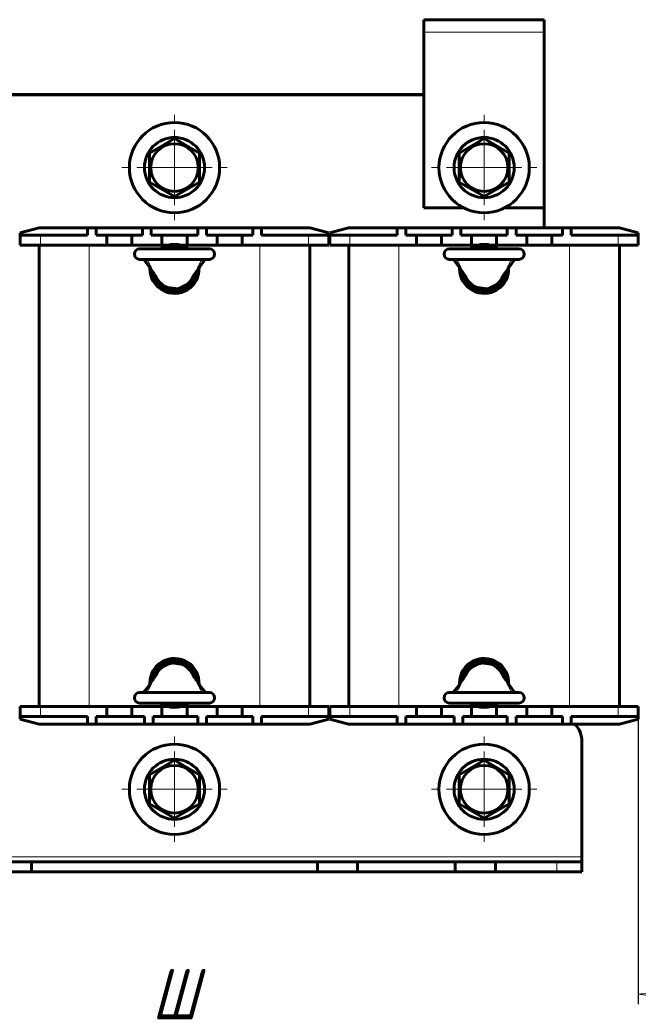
# Model space of a CAD drawing. Header units: millimetres. Extents: x 0 to 420, y 0 to 594.
# Tile 2 of 5: x 93 to 217, y 112 to 308. Entities that reach past the tile are written whole.
import ezdxf

# ---------------------------------------------------------------- set-up
doc = ezdxf.new("R2010")
doc.units = ezdxf.units.MM
for name, pattern in [('K5LT_AXLED', [12, 7.5, -1.5, 1.5, -1.5]), ('K5LT_BASIC', [0]), ('K5LT_THIN', [0])]:
    doc.linetypes.add(name, pattern=pattern)
doc.layers.add('Системный слой', color=7, linetype='Continuous')
doc.styles.add('KDIMTEXTSTYLE', font='GOST_AU.SHX', dxfattribs={"width": 0.96, "oblique": 15, "height": 5})
doc.dimstyles.new('KDIMSTYLE (1.00)', dxfattribs={"dimtxt": 5, "dimasz": 1, "dimexe": 2, "dimexo": 0, "dimgap": 1, "dimtad": 1, "dimtxsty": 'KDIMTEXTSTYLE', "dimsah": 1, "dimcen": 0, "dimdle": 1, "dimadec": 0, "dimazin": 0, "dimtfac": 0.667, "dimtmove": 0, "dimatfit": 3, "dimfxl": 1, "dimtvp": 1, "dimtolj": 1, "dimtzin": 0, "dimarcsym": 0})

# ---------------------------------------------------------------- blocks, each defined once
blk = doc.blocks.new('U0')
at = {"layer": 'Системный слой', "color": 150, "linetype": 'K5LT_BASIC', "lineweight": 60, "true_color": 0x0080ff}
for p, q in [((172.33, 171.17), (177.33, 171.17)), ((183.33, 171.17), (184.45, 171.17)), ((187.22, 171.17), (188.33, 171.17)), ((194.33, 171.17), (199.33, 171.17))]:
    blk.add_line(p, q, dxfattribs=at)
blk = doc.blocks.new('U1')
at = {"layer": 'Системный слой', "color": 150, "linetype": 'K5LT_BASIC', "lineweight": 60, "true_color": 0x0080ff}
for p, q in [((172.33, 263.17), (177.33, 263.17)), ((183.33, 263.17), (184.45, 263.17)), ((187.22, 263.17), (188.33, 263.17)), ((194.33, 263.17), (199.33, 263.17))]:
    blk.add_line(p, q, dxfattribs=at)
blk = doc.blocks.new('U2')
at = {"layer": 'Системный слой', "color": 150, "linetype": 'K5LT_BASIC', "lineweight": 60, "true_color": 0x0080ff}
for p, q in [((110.58, 171.17), (115.58, 171.17)), ((121.58, 171.17), (122.7, 171.17)), ((125.47, 171.17), (126.58, 171.17)), ((132.58, 171.17), (137.58, 171.17))]:
    blk.add_line(p, q, dxfattribs=at)
blk = doc.blocks.new('U3')
at = {"layer": 'Системный слой', "color": 150, "linetype": 'K5LT_BASIC', "lineweight": 60, "true_color": 0x0080ff}
for p, q in [((110.58, 263.17), (115.58, 263.17)), ((121.58, 263.17), (122.7, 263.17)), ((125.47, 263.17), (126.58, 263.17)), ((132.58, 263.17), (137.58, 263.17))]:
    blk.add_line(p, q, dxfattribs=at)
blk = doc.blocks.new('U6')
at = {"layer": 'Системный слой', "color": 150, "linetype": 'K5LT_BASIC', "lineweight": 60, "true_color": 0x0080ff}
for p, q in [((190.74, 175.64), (190.11, 176.53)), ((191.36, 174.78), (190.74, 175.64)), ((191.99, 173.97), (191.36, 174.78))]:
    blk.add_line(p, q, dxfattribs=at)
blk = doc.blocks.new('U7')
at = {"layer": 'Системный слой', "color": 150, "linetype": 'K5LT_BASIC', "lineweight": 60, "true_color": 0x0080ff}
for p, q in [((180.3, 174.78), (180.92, 175.63)), ((180.92, 175.63), (181.56, 176.53)), ((179.68, 173.97), (180.3, 174.78))]:
    blk.add_line(p, q, dxfattribs=at)
blk = doc.blocks.new('U13')
at = {"layer": 'Системный слой', "color": 150, "linetype": 'K5LT_BASIC', "lineweight": 60, "true_color": 0x0080ff}
for p, q in [((117.93, 260.37), (118.55, 259.55)), ((118.55, 259.55), (119.17, 258.7)), ((119.17, 258.7), (119.81, 257.8))]:
    blk.add_line(p, q, dxfattribs=at)
blk = doc.blocks.new('U14')
at = {"layer": 'Системный слой', "color": 150, "linetype": 'K5LT_BASIC', "lineweight": 60, "true_color": 0x0080ff}
for p, q in [((129.61, 259.55), (128.99, 258.7)), ((130.24, 260.37), (129.61, 259.55)), ((128.99, 258.7), (128.36, 257.8))]:
    blk.add_line(p, q, dxfattribs=at)
blk = doc.blocks.new('U15')
at = {"layer": 'Системный слой', "color": 150, "linetype": 'K5LT_BASIC', "lineweight": 60, "true_color": 0x0080ff}
for p, q in [((179.68, 260.37), (180.3, 259.55)), ((180.3, 259.55), (180.92, 258.7)), ((180.92, 258.7), (181.56, 257.8))]:
    blk.add_line(p, q, dxfattribs=at)
blk = doc.blocks.new('U16')
at = {"layer": 'Системный слой', "color": 150, "linetype": 'K5LT_BASIC', "lineweight": 60, "true_color": 0x0080ff}
for p, q in [((191.36, 259.55), (190.74, 258.7)), ((191.99, 260.37), (191.36, 259.55)), ((190.74, 258.7), (190.11, 257.8))]:
    blk.add_line(p, q, dxfattribs=at)
blk = doc.blocks.new('U17')
at = {"layer": 'Системный слой', "color": 150, "linetype": 'K5LT_BASIC', "lineweight": 60, "true_color": 0x0080ff}
for p, q in [((93.08, 265.17), (93.33, 265.17)), ((154.83, 265.17), (155.08, 265.17))]:
    blk.add_line(p, q, dxfattribs=at)
blk = doc.blocks.new('U18')
at = {"layer": 'Системный слой', "color": 150, "linetype": 'K5LT_BASIC', "lineweight": 60, "true_color": 0x0080ff}
for p, q in [((128.99, 175.64), (128.36, 176.53)), ((129.61, 174.78), (128.99, 175.64)), ((130.24, 173.97), (129.61, 174.78))]:
    blk.add_line(p, q, dxfattribs=at)
blk = doc.blocks.new('U19')
at = {"layer": 'Системный слой', "color": 150, "linetype": 'K5LT_BASIC', "lineweight": 60, "true_color": 0x0080ff}
for p, q in [((118.55, 174.78), (119.17, 175.63)), ((119.17, 175.63), (119.81, 176.53)), ((117.93, 173.97), (118.55, 174.78))]:
    blk.add_line(p, q, dxfattribs=at)
blk = doc.blocks.new('U20')
at = {"layer": 'Системный слой', "color": 150, "linetype": 'K5LT_BASIC', "lineweight": 60, "true_color": 0x0080ff}
for start, end in [(54.7187, 125.2813), (180, 2.4479), (177.5521, 180)]:
    blk.add_arc((185.83, 258.47), 4.9, start, end, dxfattribs=at)
blk = doc.blocks.new('U21')
at = {"layer": 'Системный слой', "color": 150, "linetype": 'K5LT_BASIC', "lineweight": 60, "true_color": 0x0080ff}
for start, end in [(357.5521, 180), (180, 182.4479), (234.7187, 305.2813)]:
    blk.add_arc((185.83, 175.87), 4.9, start, end, dxfattribs=at)
blk = doc.blocks.new('U22')
at = {"layer": 'Системный слой', "color": 150, "linetype": 'K5LT_BASIC', "lineweight": 60, "true_color": 0x0080ff}
for start, end in [(7.0448, 172.9551), (245.38, 294.62)]:
    blk.add_arc((185.83, 175.87), 4.4, start, end, dxfattribs=at)
blk = doc.blocks.new('U23')
at = {"layer": 'Системный слой', "color": 150, "linetype": 'K5LT_BASIC', "lineweight": 60, "true_color": 0x0080ff}
for start, end in [(65.38, 114.62), (187.0448, 352.9551)]:
    blk.add_arc((185.83, 258.47), 4.4, start, end, dxfattribs=at)
blk = doc.blocks.new('U24')
at = {"layer": 'Системный слой', "color": 150, "linetype": 'K5LT_BASIC', "lineweight": 60, "true_color": 0x0080ff}
for start, end in [(54.7187, 125.2813), (180, 2.4479), (177.5521, 180)]:
    blk.add_arc((124.08, 258.47), 4.9, start, end, dxfattribs=at)
blk = doc.blocks.new('U25')
at = {"layer": 'Системный слой', "color": 150, "linetype": 'K5LT_BASIC', "lineweight": 60, "true_color": 0x0080ff}
for start, end in [(357.5521, 180), (180, 182.4479), (234.7187, 305.2813)]:
    blk.add_arc((124.08, 175.87), 4.9, start, end, dxfattribs=at)
blk = doc.blocks.new('U26')
at = {"layer": 'Системный слой', "color": 150, "linetype": 'K5LT_BASIC', "lineweight": 60, "true_color": 0x0080ff}
for start, end in [(7.0448, 172.9551), (245.38, 294.62)]:
    blk.add_arc((124.08, 175.87), 4.4, start, end, dxfattribs=at)
blk = doc.blocks.new('U27')
at = {"layer": 'Системный слой', "color": 150, "linetype": 'K5LT_BASIC', "lineweight": 60, "true_color": 0x0080ff}
for start, end in [(65.38, 114.62), (187.0448, 352.9551)]:
    blk.add_arc((124.08, 258.47), 4.4, start, end, dxfattribs=at)
blk = doc.blocks.new('U28')
at = {"layer": 'Системный слой', "color": 150, "linetype": 'K5LT_BASIC', "lineweight": 60, "true_color": 0x0080ff}
for p, q in [((93.33, 169.17), (93.08, 169.17)), ((155.08, 169.17), (154.83, 169.17))]:
    blk.add_line(p, q, dxfattribs=at)
blk = doc.blocks.new('U33')
at = {"layer": 'Системный слой', "color": 150, "linetype": 'K5LT_BASIC', "lineweight": 60, "true_color": 0x0080ff}
for p, q in [((173.83, 270.67), (181.71, 270.67)), ((189.96, 270.67), (197.83, 270.67))]:
    blk.add_line(p, q, dxfattribs=at)
blk = doc.blocks.new('U34')
at = {"layer": 'Системный слой', "color": 7, "linetype": 'K5LT_THIN', "lineweight": 18}
for p, q in [((182.89, 178.53), (185.15, 179.67)), ((185.15, 179.67), (187.62, 179.33)), ((187.62, 179.33), (189.34, 177.79)), ((182.32, 177.79), (182.89, 178.53))]:
    blk.add_line(p, q, dxfattribs=at)
for centre, start, end in [((184.95, 176.33), 150.9338, 152.4786), ((186.72, 176.33), 27.521, 29.0666)]:
    blk.add_arc(centre, 3, start, end, dxfattribs=at)
blk = doc.blocks.new('U37')
at = {"layer": 'Системный слой', "color": 7, "linetype": 'K5LT_THIN', "lineweight": 18}
for p, q in [((122.3, 255.01), (120.57, 256.55)), ((127.02, 255.8), (124.76, 254.67)), ((127.59, 256.55), (127.02, 255.8)), ((124.76, 254.67), (122.3, 255.01))]:
    blk.add_line(p, q, dxfattribs=at)
for centre, start, end in [((123.2, 258.01), 207.521, 209.0666), ((124.97, 258.01), 330.9338, 332.4786)]:
    blk.add_arc(centre, 3, start, end, dxfattribs=at)
blk = doc.blocks.new('U38')
at = {"layer": 'Системный слой', "color": 7, "linetype": 'K5LT_THIN', "lineweight": 18}
for p, q in [((184.05, 255.01), (182.32, 256.55)), ((188.77, 255.8), (186.51, 254.67)), ((189.34, 256.55), (188.77, 255.8)), ((186.51, 254.67), (184.05, 255.01))]:
    blk.add_line(p, q, dxfattribs=at)
for centre, start, end in [((184.95, 258.01), 207.521, 209.0666), ((186.72, 258.01), 330.9338, 332.4786)]:
    blk.add_arc(centre, 3, start, end, dxfattribs=at)
blk = doc.blocks.new('U39')
at = {"layer": 'Системный слой', "color": 7, "linetype": 'K5LT_THIN', "lineweight": 18}
for p, q in [((121.14, 178.53), (123.4, 179.67)), ((123.4, 179.67), (125.87, 179.33)), ((125.87, 179.33), (127.59, 177.79)), ((120.57, 177.79), (121.14, 178.53))]:
    blk.add_line(p, q, dxfattribs=at)
for centre, start, end in [((123.2, 176.33), 150.9338, 152.4786), ((124.97, 176.33), 27.521, 29.0666)]:
    blk.add_arc(centre, 3, start, end, dxfattribs=at)
blk = doc.blocks.new('KDIMARROW_01')
at = {"layer": 'Системный слой'}
blk.add_hatch(color=0, dxfattribs=at).paths.add_polyline_path([(0, 0), (-7, 0.92), (-6.3, 0), (-7, -0.92)])
at = {"layer": 'Системный слой', "color": 0, "linetype": 'K5LT_THIN', "lineweight": 18}
for p, q in [((-6.3, 0), (-7, 0.92)), ((-7, 0.92), (0, 0)), ((0, 0), (-7, -0.92)), ((-7, -0.92), (-6.3, 0)), ((0, 0), (-1, 0))]:
    blk.add_line(p, q, dxfattribs=at)
blk = doc.blocks.new('U42')
at = {"layer": 'Системный слой', "color": 30, "linetype": 'K5LT_AXLED', "lineweight": 18, "true_color": 0xff8000}
for q in [(124.08, 165.67), (113.08, 154.67), (135.08, 154.67), (124.08, 143.67)]:
    blk.add_line((124.08, 154.67), q, dxfattribs=at)
blk = doc.blocks.new('U43')
at = {"layer": 'Системный слой', "color": 30, "linetype": 'K5LT_AXLED', "lineweight": 18, "true_color": 0xff8000}
for q in [(124.08, 289.67), (113.08, 278.67), (135.08, 278.67), (124.08, 267.67)]:
    blk.add_line((124.08, 278.67), q, dxfattribs=at)
blk = doc.blocks.new('U44')
at = {"layer": 'Системный слой', "color": 30, "linetype": 'K5LT_AXLED', "lineweight": 18, "true_color": 0xff8000}
for q in [(185.83, 165.67), (174.83, 154.67), (196.83, 154.67), (185.83, 143.67)]:
    blk.add_line((185.83, 154.67), q, dxfattribs=at)
blk = doc.blocks.new('U45')
at = {"layer": 'Системный слой', "color": 30, "linetype": 'K5LT_AXLED', "lineweight": 18, "true_color": 0xff8000}
for q in [(185.83, 289.67), (174.83, 278.67), (196.83, 278.67), (185.83, 267.67)]:
    blk.add_line((185.83, 278.67), q, dxfattribs=at)

msp = doc.modelspace()

# ---------------------------------------------------------------- linework, layer by layer
at = {"layer": 'Системный слой', "color": 150, "linetype": 'K5LT_BASIC', "lineweight": 60, "true_color": 0x0080ff}
for p, q in [((173.834, 308.166), (173.834, 305.666)), ((173.834, 308.166), (197.834, 308.166)), ((197.834, 305.666), (197.834, 308.166)), ((173.834, 305.666), (173.834, 270.666)), ((197.834, 270.666), (197.834, 305.666)), ((74.334, 293.266), (173.834, 293.266)), ((173.834, 293.166), (74.334, 293.166)), ((119.084, 281.553), (124.084, 284.44)), ((124.084, 284.44), (129.084, 281.553)), ((180.834, 281.553), (185.834, 284.44)), ((185.834, 284.44), (190.834, 281.553)), ((119.084, 275.779), (119.084, 281.553)), ((129.084, 281.553), (129.084, 275.779)), ((180.834, 275.779), (180.834, 281.553)), ((190.834, 281.553), (190.834, 275.779)), ((124.084, 272.893), (119.084, 275.779)), ((129.084, 275.779), (124.084, 272.893)), ((185.834, 272.893), (180.834, 275.779)), ((190.834, 275.779), (185.834, 272.893)), ((197.834, 266.666), (197.834, 270.666)), ((97.066, 266.666), (93.334, 265.666)), ((93.334, 265.166), (93.334, 265.666)), ((93.334, 265.166), (97.334, 265.166)), ((93.334, 263.166), (93.334, 265.166)), ((97.066, 266.666), (106.709, 266.666)), ((97.334, 265.166), (106.709, 265.166)), ((106.709, 266.666), (108.459, 266.666)), ((106.709, 265.166), (106.709, 266.666)), ((108.459, 265.166), (108.459, 266.666)), ((108.459, 266.666), (117.709, 266.666)), ((108.459, 265.166), (110.584, 265.166)), ((110.584, 265.166), (110.584, 263.166)), ((113.084, 265.166), (110.584, 265.166)), ((115.584, 265.166), (113.084, 265.166)), ((115.584, 263.166), (115.584, 265.166)), ((115.584, 265.166), (117.709, 265.166)), ((117.709, 265.166), (117.709, 266.666)), ((117.709, 266.666), (119.459, 266.666)), ((119.459, 266.666), (128.709, 266.666)), ((119.459, 265.166), (119.459, 266.666)), ((119.459, 265.166), (121.584, 265.166)), ((124.084, 265.166), (121.584, 265.166)), ((121.584, 265.166), (121.584, 263.166)), ((126.584, 265.166), (124.084, 265.166)), ((126.584, 263.166), (126.584, 265.166)), ((126.584, 265.166), (128.709, 265.166)), ((128.709, 265.166), (128.709, 266.666)), ((128.709, 266.666), (130.459, 266.666)), ((130.459, 266.666), (139.709, 266.666)), ((130.459, 265.166), (130.459, 266.666)), ((130.459, 265.166), (132.584, 265.166)), ((132.584, 265.166), (132.584, 263.166)), ((135.084, 265.166), (132.584, 265.166)), ((137.584, 265.166), (135.084, 265.166)), ((137.584, 263.166), (137.584, 265.166)), ((137.584, 265.166), (139.709, 265.166)), ((139.709, 266.666), (141.459, 266.666)), ((139.709, 265.166), (139.709, 266.666)), ((141.459, 266.666), (151.102, 266.666)), ((141.459, 265.166), (141.459, 266.666)), ((141.459, 265.166), (150.834, 265.166)), ((150.834, 265.166), (154.834, 265.166)), ((154.834, 265.666), (151.102, 266.666)), ((154.834, 265.166), (154.834, 265.666)), ((154.834, 263.166), (154.834, 265.166)), ((158.816, 266.666), (155.084, 265.666)), ((155.084, 265.166), (155.084, 265.666)), ((155.084, 265.166), (159.084, 265.166)), ((155.084, 263.166), (155.084, 265.166)), ((158.816, 266.666), (168.459, 266.666)), ((159.084, 265.166), (168.459, 265.166)), ((168.459, 266.666), (170.209, 266.666)), ((168.459, 265.166), (168.459, 266.666)), ((170.209, 265.166), (170.209, 266.666)), ((170.209, 266.666), (179.459, 266.666)), ((170.209, 265.166), (172.334, 265.166)), ((172.334, 265.166), (172.334, 263.166)), ((174.834, 265.166), (172.334, 265.166)), ((177.334, 265.166), (174.834, 265.166)), ((177.334, 263.166), (177.334, 265.166)), ((177.334, 265.166), (179.459, 265.166)), ((179.459, 265.166), (179.459, 266.666)), ((179.459, 266.666), (181.209, 266.666)), ((181.209, 266.666), (190.459, 266.666)), ((181.209, 265.166), (181.209, 266.666)), ((181.209, 265.166), (183.334, 265.166)), ((185.834, 265.166), (183.334, 265.166)), ((183.334, 265.166), (183.334, 263.166)), ((188.334, 265.166), (185.834, 265.166)), ((188.334, 263.166), (188.334, 265.166)), ((188.334, 265.166), (190.459, 265.166)), ((190.459, 265.166), (190.459, 266.666)), ((190.459, 266.666), (192.209, 266.666)), ((192.209, 266.666), (201.459, 266.666)), ((192.209, 265.166), (192.209, 266.666)), ((192.209, 265.166), (194.334, 265.166)), ((194.334, 265.166), (194.334, 263.166)), ((196.834, 265.166), (194.334, 265.166)), ((199.334, 265.166), (196.834, 265.166)), ((199.334, 263.166), (199.334, 265.166)), ((199.334, 265.166), (201.459, 265.166)), ((201.459, 266.666), (203.209, 266.666)), ((201.459, 265.166), (201.459, 266.666)), ((203.209, 266.666), (212.852, 266.666)), ((203.209, 265.166), (203.209, 266.666)), ((203.209, 265.166), (212.584, 265.166)), ((212.584, 265.166), (216.584, 265.166)), ((216.584, 265.666), (212.852, 266.666)), ((216.584, 265.166), (216.584, 265.666)), ((216.584, 263.166), (216.584, 265.166)), ((93.334, 263.166), (97.334, 263.166)), ((97.084, 171.166), (97.084, 263.166)), ((97.334, 263.166), (110.584, 263.166)), ((115.584, 263.166), (121.584, 263.166)), ((126.584, 263.166), (132.584, 263.166)), ((137.584, 263.166), (150.834, 263.166)), ((150.834, 263.166), (154.834, 263.166)), ((151.084, 171.166), (151.084, 263.166)), ((155.084, 263.166), (159.084, 263.166)), ((158.834, 171.166), (158.834, 263.166)), ((159.084, 263.166), (172.334, 263.166)), ((177.334, 263.166), (183.334, 263.166)), ((188.334, 263.166), (194.334, 263.166)), ((199.334, 263.166), (212.584, 263.166)), ((212.584, 263.166), (216.584, 263.166)), ((212.834, 171.166), (212.834, 263.166)), ((131.034, 262.466), (117.134, 262.466)), ((192.784, 262.466), (178.884, 262.466)), ((131.034, 260.366), (117.134, 260.366)), ((192.784, 260.366), (178.884, 260.366)), ((117.134, 173.966), (131.034, 173.966)), ((178.884, 173.966), (192.784, 173.966)), ((97.334, 171.166), (93.334, 171.166)), ((93.334, 171.166), (93.334, 169.166)), ((110.584, 171.166), (97.334, 171.166)), ((110.584, 171.166), (110.584, 169.166)), ((115.584, 169.166), (115.584, 171.166)), ((121.584, 171.166), (115.584, 171.166)), ((117.134, 171.866), (131.034, 171.866)), ((121.584, 171.166), (121.584, 169.166)), ((126.584, 169.166), (126.584, 171.166)), ((132.584, 171.166), (126.584, 171.166)), ((132.584, 171.166), (132.584, 169.166)), ((137.584, 169.166), (137.584, 171.166)), ((150.834, 171.166), (137.584, 171.166)), ((154.834, 171.166), (150.834, 171.166)), ((154.834, 171.166), (154.834, 169.166)), ((159.084, 171.166), (155.084, 171.166)), ((155.084, 171.166), (155.084, 169.166)), ((172.334, 171.166), (159.084, 171.166)), ((172.334, 171.166), (172.334, 169.166)), ((177.334, 169.166), (177.334, 171.166)), ((183.334, 171.166), (177.334, 171.166)), ((178.884, 171.866), (192.784, 171.866)), ((183.334, 171.166), (183.334, 169.166)), ((188.334, 169.166), (188.334, 171.166)), ((194.334, 171.166), (188.334, 171.166)), ((194.334, 171.166), (194.334, 169.166)), ((199.334, 169.166), (199.334, 171.166)), ((212.584, 171.166), (199.334, 171.166)), ((216.584, 171.166), (212.584, 171.166)), ((216.584, 171.166), (216.584, 169.166)), ((97.334, 169.166), (93.334, 169.166)), ((93.334, 169.166), (93.334, 168.666)), ((106.709, 169.166), (97.334, 169.166)), ((106.709, 169.166), (106.709, 167.666)), ((108.459, 169.166), (108.459, 167.666)), ((110.584, 169.166), (108.459, 169.166)), ((110.584, 169.166), (113.084, 169.166)), ((113.084, 169.166), (115.584, 169.166)), ((118.084, 169.166), (115.584, 169.166)), ((118.084, 169.166), (118.084, 167.666)), ((119.834, 169.166), (119.834, 167.666)), ((121.584, 169.166), (119.834, 169.166)), ((121.584, 169.166), (124.084, 169.166)), ((124.084, 169.166), (126.584, 169.166)), ((128.709, 169.166), (126.584, 169.166)), ((128.709, 169.166), (128.709, 167.666)), ((130.459, 169.166), (130.459, 167.666)), ((132.584, 169.166), (130.459, 169.166)), ((132.584, 169.166), (135.084, 169.166)), ((135.084, 169.166), (137.584, 169.166)), ((139.709, 169.166), (137.584, 169.166)), ((139.709, 169.166), (139.709, 167.666)), ((141.459, 169.166), (141.459, 167.666)), ((150.834, 169.166), (141.459, 169.166)), ((154.834, 169.166), (150.834, 169.166)), ((154.834, 169.166), (154.834, 168.666)), ((159.084, 169.166), (155.084, 169.166)), ((155.084, 169.166), (155.084, 168.666)), ((168.459, 169.166), (159.084, 169.166)), ((168.459, 169.166), (168.459, 167.666)), ((170.209, 169.166), (170.209, 167.666)), ((172.334, 169.166), (170.209, 169.166)), ((172.334, 169.166), (174.834, 169.166)), ((174.834, 169.166), (177.334, 169.166)), ((179.834, 169.166), (177.334, 169.166)), ((179.834, 169.166), (179.834, 167.666)), ((181.584, 169.166), (181.584, 167.666)), ((183.334, 169.166), (181.584, 169.166)), ((183.334, 169.166), (185.834, 169.166)), ((185.834, 169.166), (188.334, 169.166)), ((190.459, 169.166), (188.334, 169.166)), ((190.459, 169.166), (190.459, 167.666)), ((192.209, 169.166), (192.209, 167.666)), ((194.334, 169.166), (192.209, 169.166)), ((194.334, 169.166), (196.834, 169.166)), ((196.834, 169.166), (199.334, 169.166)), ((201.459, 169.166), (199.334, 169.166)), ((201.459, 169.166), (201.459, 167.666)), ((203.209, 169.166), (203.209, 167.666)), ((212.584, 169.166), (203.209, 169.166)), ((216.584, 169.166), (212.584, 169.166)), ((216.584, 169.166), (216.584, 168.666)), ((93.334, 168.666), (97.066, 167.666)), ((106.709, 167.666), (97.066, 167.666)), ((108.459, 167.666), (106.709, 167.666)), ((118.084, 167.666), (108.459, 167.666)), ((119.834, 167.666), (118.084, 167.666)), ((128.709, 167.666), (119.834, 167.666)), ((130.459, 167.666), (128.709, 167.666)), ((139.709, 167.666), (130.459, 167.666)), ((141.459, 167.666), (139.709, 167.666)), ((151.102, 167.666), (141.459, 167.666)), ((151.102, 167.666), (154.834, 168.666)), ((155.084, 168.666), (158.816, 167.666)), ((168.459, 167.666), (158.816, 167.666)), ((170.209, 167.666), (168.459, 167.666)), ((179.834, 167.666), (170.209, 167.666)), ((181.584, 167.666), (179.834, 167.666)), ((190.459, 167.666), (181.584, 167.666)), ((192.209, 167.666), (190.459, 167.666)), ((201.459, 167.666), (192.209, 167.666)), ((203.209, 167.666), (201.459, 167.666)), ((212.852, 167.666), (203.209, 167.666)), ((212.852, 167.666), (216.584, 168.666)), ((205.334, 141.166), (205.334, 164.166)), ((119.084, 157.553), (124.084, 160.44)), ((124.084, 160.44), (129.084, 157.553)), ((180.834, 157.553), (185.834, 160.44)), ((185.834, 160.44), (190.834, 157.553)), ((119.084, 151.779), (119.084, 157.553)), ((129.084, 157.553), (129.084, 151.779)), ((180.834, 151.779), (180.834, 157.553)), ((190.834, 157.553), (190.834, 151.779)), ((124.084, 148.893), (119.084, 151.779)), ((129.084, 151.779), (124.084, 148.893)), ((185.834, 148.893), (180.834, 151.779)), ((190.834, 151.779), (185.834, 148.893)), ((87.584, 140.166), (95.584, 140.166)), ((95.584, 138.166), (95.584, 140.166)), ((95.584, 140.166), (152.584, 140.166)), ((152.584, 140.166), (160.584, 140.166)), ((152.584, 138.166), (152.584, 140.166)), ((160.584, 140.166), (180.084, 140.166)), ((160.584, 138.166), (160.584, 140.166)), ((180.084, 140.166), (188.084, 140.166)), ((180.084, 138.166), (180.084, 140.166)), ((188.084, 140.166), (200.334, 140.166)), ((188.084, 138.166), (188.084, 140.166)), ((200.334, 140.166), (205.334, 140.166)), ((205.334, 140.166), (205.334, 141.166)), ((205.334, 138.166), (205.334, 140.166)), ((87.584, 138.166), (95.584, 138.166)), ((95.584, 138.166), (152.584, 138.166)), ((152.584, 138.166), (160.584, 138.166)), ((160.584, 138.166), (180.084, 138.166)), ((180.084, 138.166), (188.084, 138.166)), ((188.084, 138.166), (200.334, 138.166)), ((200.334, 138.166), (205.334, 138.166))]:
    msp.add_line(p, q, dxfattribs=at)
at = {"layer": 'Системный слой', "color": 7, "linetype": 'K5LT_THIN', "lineweight": 18}
for p, q in [((197.834, 305.666), (173.834, 305.666)), ((97.334, 263.166), (97.334, 265.166)), ((150.834, 263.166), (150.834, 265.166)), ((159.084, 263.166), (159.084, 265.166)), ((212.584, 263.166), (212.584, 265.166)), ((107.084, 171.166), (107.084, 263.166)), ((141.084, 171.166), (141.084, 263.166)), ((168.834, 171.166), (168.834, 263.166)), ((202.834, 171.166), (202.834, 263.166)), ((97.334, 171.166), (97.334, 169.166)), ((150.834, 171.166), (150.834, 169.166)), ((159.084, 171.166), (159.084, 169.166)), ((212.584, 171.166), (212.584, 169.166)), ((205.334, 141.166), (42.834, 141.166)), ((200.334, 138.166), (200.334, 140.166))]:
    msp.add_line(p, q, dxfattribs=at)
at = {"layer": 'Системный слой', "color": 150, "linetype": 'K5LT_BASIC', "lineweight": 60, "true_color": 0x0080ff}
for centre, radius in [((124.084, 278.666), 9), ((185.834, 278.666), 9), ((124.084, 278.666), 6), ((124.084, 278.666), 4.75), ((185.834, 278.666), 6), ((185.834, 278.666), 4.75), ((124.084, 154.666), 9), ((185.834, 154.666), 9), ((124.084, 154.666), 6), ((124.084, 154.666), 4.75), ((185.834, 154.666), 6), ((185.834, 154.666), 4.75)]:
    msp.add_circle(centre, radius, dxfattribs=at)
for centre, radius, start, end in [((117.134, 261.416), 1.05, 90, 270), ((131.034, 261.416), 1.05, 270, 90), ((178.884, 261.416), 1.05, 90, 270), ((192.784, 261.416), 1.05, 270, 90), ((123.2, 258.006), 3.003, 207.52103, 209.06656), ((124.084, 258.466), 4, 207.52081, 332.47918), ((124.966, 258.006), 3.005, 330.93377, 332.47862), ((184.95, 258.006), 3.003, 207.52103, 209.06656), ((185.834, 258.466), 4, 207.52081, 332.47918), ((186.716, 258.006), 3.005, 330.93377, 332.47862), ((124.084, 175.866), 4, 27.52081, 152.47918), ((185.834, 175.866), 4, 27.52081, 152.47918), ((123.201, 176.326), 3.005, 150.93377, 152.47862), ((124.968, 176.327), 3.003, 27.52103, 29.06656), ((184.951, 176.326), 3.005, 150.93377, 152.47862), ((186.718, 176.327), 3.003, 27.52103, 29.06656), ((117.134, 172.916), 1.05, 90, 270), ((131.034, 172.916), 1.05, 270, 90), ((178.884, 172.916), 1.05, 90, 270), ((192.784, 172.916), 1.05, 270, 90), ((200.334, 164.166), 5, 0, 44.427)]:
    msp.add_arc(centre, radius, start, end, dxfattribs=at)
for points, knots in [([(118.606, 260.291), (118.594, 260.311), (118.572, 260.341), (118.543, 260.362), (118.527, 260.366), (118.521, 260.366)], [0, 0, 0, 0, 2.4967269, 4.4966787, 6, 6, 6, 6]), ([(129.561, 260.291), (129.573, 260.311), (129.596, 260.341), (129.624, 260.362), (129.64, 260.366), (129.646, 260.366)], [0, 0, 0, 0, 2.4967265, 4.4966783, 6, 6, 6, 6]), ([(180.356, 260.291), (180.344, 260.311), (180.322, 260.341), (180.293, 260.362), (180.277, 260.366), (180.271, 260.366)], [0, 0, 0, 0, 2.4967269, 4.4966787, 6, 6, 6, 6]), ([(191.311, 260.291), (191.323, 260.311), (191.346, 260.341), (191.374, 260.362), (191.39, 260.366), (191.396, 260.366)], [0, 0, 0, 0, 2.4967265, 4.4966783, 6, 6, 6, 6]), ([(120.536, 256.618), (120.457, 256.769), (120.375, 256.918), (120.203, 257.213), (120.113, 257.358), (120.01, 257.512), (120.003, 257.523), (119.977, 257.562), (119.958, 257.589), (119.923, 257.641), (119.905, 257.665), (119.872, 257.712), (119.856, 257.734), (119.83, 257.771), (119.819, 257.786), (119.808, 257.8)], [0, 0, 0, 0, 3.6, 3.6, 7.2, 7.2, 7.4863589, 7.4863589, 8.1780284, 8.1780284, 8.8068189, 8.8068189, 9.3784465, 9.3784465, 9.7592588, 9.7592588, 9.7592588, 9.7592588]), ([(127.631, 256.618), (127.666, 256.685), (127.702, 256.753), (127.803, 256.936), (127.869, 257.052), (128.026, 257.313), (128.119, 257.457), (128.231, 257.621), (128.247, 257.644), (128.285, 257.698), (128.307, 257.729), (128.339, 257.773), (128.349, 257.787), (128.359, 257.8)], [0, 0, 0, 0, 1.6102903, 1.6102903, 4.4282984, 4.4282984, 8.0282984, 8.0282984, 8.6097173, 8.6097173, 9.406986, 9.406986, 9.7593349, 9.7593349, 9.7593349, 9.7593349]), ([(182.286, 256.618), (182.207, 256.769), (182.125, 256.918), (181.953, 257.213), (181.863, 257.358), (181.76, 257.512), (181.753, 257.523), (181.727, 257.562), (181.708, 257.589), (181.673, 257.641), (181.655, 257.665), (181.622, 257.712), (181.606, 257.734), (181.58, 257.771), (181.569, 257.786), (181.558, 257.8)], [0, 0, 0, 0, 3.6, 3.6, 7.2, 7.2, 7.4863589, 7.4863589, 8.1780284, 8.1780284, 8.8068189, 8.8068189, 9.3784465, 9.3784465, 9.7592588, 9.7592588, 9.7592588, 9.7592588]), ([(189.381, 256.618), (189.416, 256.685), (189.452, 256.753), (189.553, 256.936), (189.619, 257.052), (189.776, 257.313), (189.869, 257.457), (189.981, 257.621), (189.997, 257.644), (190.035, 257.698), (190.057, 257.729), (190.089, 257.773), (190.099, 257.787), (190.109, 257.8)], [0, 0, 0, 0, 1.6102903, 1.6102903, 4.4282984, 4.4282984, 8.0282984, 8.0282984, 8.6097173, 8.6097173, 9.406986, 9.406986, 9.7593349, 9.7593349, 9.7593349, 9.7593349]), ([(120.536, 177.714), (120.501, 177.647), (120.465, 177.58), (120.364, 177.396), (120.298, 177.28), (120.141, 177.019), (120.049, 176.875), (119.936, 176.711), (119.92, 176.688), (119.882, 176.635), (119.86, 176.604), (119.828, 176.559), (119.818, 176.546), (119.808, 176.532)], [0, 0, 0, 0, 1.6102903, 1.6102903, 4.4282984, 4.4282984, 8.0282984, 8.0282984, 8.6097173, 8.6097173, 9.406986, 9.406986, 9.7593349, 9.7593349, 9.7593349, 9.7593349]), ([(127.631, 177.714), (127.71, 177.563), (127.792, 177.414), (127.964, 177.12), (128.055, 176.974), (128.157, 176.821), (128.165, 176.809), (128.19, 176.771), (128.209, 176.743), (128.245, 176.692), (128.262, 176.667), (128.295, 176.62), (128.311, 176.598), (128.337, 176.561), (128.348, 176.547), (128.359, 176.532)], [0, 0, 0, 0, 3.6, 3.6, 7.2, 7.2, 7.4863589, 7.4863589, 8.1780284, 8.1780284, 8.8068189, 8.8068189, 9.3784465, 9.3784465, 9.7592588, 9.7592588, 9.7592588, 9.7592588]), ([(182.286, 177.714), (182.251, 177.647), (182.215, 177.58), (182.114, 177.396), (182.048, 177.28), (181.891, 177.019), (181.799, 176.875), (181.686, 176.711), (181.67, 176.688), (181.632, 176.635), (181.61, 176.604), (181.578, 176.559), (181.568, 176.546), (181.558, 176.532)], [0, 0, 0, 0, 1.6102903, 1.6102903, 4.4282984, 4.4282984, 8.0282984, 8.0282984, 8.6097173, 8.6097173, 9.406986, 9.406986, 9.7593349, 9.7593349, 9.7593349, 9.7593349]), ([(189.381, 177.714), (189.46, 177.563), (189.542, 177.414), (189.714, 177.12), (189.805, 176.974), (189.907, 176.821), (189.915, 176.809), (189.94, 176.771), (189.959, 176.743), (189.995, 176.692), (190.012, 176.667), (190.045, 176.62), (190.061, 176.598), (190.087, 176.561), (190.098, 176.547), (190.109, 176.532)], [0, 0, 0, 0, 3.6, 3.6, 7.2, 7.2, 7.4863589, 7.4863589, 8.1780284, 8.1780284, 8.8068189, 8.8068189, 9.3784465, 9.3784465, 9.7592588, 9.7592588, 9.7592588, 9.7592588]), ([(118.606, 174.041), (118.594, 174.021), (118.572, 173.991), (118.543, 173.97), (118.527, 173.966), (118.521, 173.966)], [0, 0, 0, 0, 2.4967265, 4.4966783, 6, 6, 6, 6]), ([(129.561, 174.041), (129.573, 174.021), (129.596, 173.991), (129.624, 173.97), (129.64, 173.966), (129.646, 173.966)], [0, 0, 0, 0, 2.4967269, 4.4966787, 6, 6, 6, 6]), ([(180.356, 174.041), (180.344, 174.021), (180.322, 173.991), (180.293, 173.97), (180.277, 173.966), (180.271, 173.966)], [0, 0, 0, 0, 2.4967265, 4.4966783, 6, 6, 6, 6]), ([(191.311, 174.041), (191.323, 174.021), (191.346, 173.991), (191.374, 173.97), (191.39, 173.966), (191.396, 173.966)], [0, 0, 0, 0, 2.4967269, 4.4966787, 6, 6, 6, 6])]:
    msp.add_open_spline(points, degree=3, knots=knots, dxfattribs=at)
at = {"layer": 'Системный слой', "color": 7, "linetype": 'K5LT_THIN', "lineweight": 18}
for points, knots in [([(118.606, 260.291), (118.696, 260.144), (118.861, 259.867), (119.067, 259.487), (119.217, 259.196), (119.314, 258.996), (119.376, 258.862), (119.421, 258.763), (119.458, 258.681), (119.489, 258.608), (119.519, 258.538), (119.547, 258.47), (119.575, 258.402), (119.6, 258.34), (119.623, 258.281), (119.644, 258.226), (119.665, 258.171), (119.683, 258.123), (119.698, 258.079), (119.713, 258.038), (119.727, 257.998), (119.74, 257.961), (119.756, 257.915), (119.773, 257.871), (119.788, 257.834), (119.799, 257.814), (119.806, 257.804), (119.808, 257.8)], [0, 0, 0, 0, 4.6245081, 8.6500092, 11.6814488, 13.5780064, 14.8287163, 15.828633, 16.6561683, 17.4212949, 18.1167836, 18.885156, 19.6268035, 20.3408161, 20.9470814, 21.6005802, 22.2463034, 22.8474749, 23.3487218, 23.8710496, 24.3924837, 24.9179131, 25.3894807, 26.451759, 27.1143308, 27.6559944, 28, 28, 28, 28]), ([(129.561, 260.291), (129.122, 260.281), (128.296, 260.263), (127.106, 260.243), (125.12, 260.22), (123.14, 260.219), (121.177, 260.242), (119.949, 260.262), (119.105, 260.28), (118.606, 260.291)], [0, 0, 0, 0, 1.2013402, 2.2627918, 3.2597433, 6.6388614, 7.6867363, 8.635352, 10, 10, 10, 10]), ([(129.561, 260.291), (129.471, 260.144), (129.307, 259.867), (129.1, 259.487), (128.95, 259.196), (128.854, 258.996), (128.791, 258.862), (128.746, 258.763), (128.709, 258.681), (128.678, 258.608), (128.648, 258.538), (128.62, 258.47), (128.592, 258.402), (128.567, 258.34), (128.544, 258.281), (128.523, 258.226), (128.503, 258.171), (128.485, 258.123), (128.469, 258.079), (128.454, 258.038), (128.44, 257.998), (128.427, 257.961), (128.411, 257.915), (128.394, 257.871), (128.379, 257.834), (128.368, 257.814), (128.362, 257.804), (128.359, 257.8)], [0, 0, 0, 0, 4.6245196, 8.6500297, 11.6814718, 13.5780252, 14.8287287, 15.828641, 16.6561751, 17.4213018, 18.1167932, 18.8851578, 19.626796, 20.3407969, 20.9470598, 21.6005523, 22.246269, 22.8474346, 23.3486812, 23.8710075, 24.3924389, 24.9178653, 25.3894317, 26.4517122, 27.1142866, 27.6559659, 28, 28, 28, 28]), ([(180.356, 260.291), (180.446, 260.144), (180.611, 259.867), (180.817, 259.487), (180.967, 259.196), (181.064, 258.996), (181.126, 258.862), (181.171, 258.763), (181.208, 258.681), (181.239, 258.608), (181.269, 258.538), (181.297, 258.47), (181.325, 258.402), (181.35, 258.34), (181.373, 258.281), (181.394, 258.226), (181.415, 258.171), (181.433, 258.123), (181.448, 258.079), (181.463, 258.038), (181.477, 257.998), (181.49, 257.961), (181.506, 257.915), (181.523, 257.871), (181.538, 257.834), (181.549, 257.814), (181.556, 257.804), (181.558, 257.8)], [0, 0, 0, 0, 4.6245081, 8.6500092, 11.6814488, 13.5780064, 14.8287163, 15.828633, 16.6561683, 17.4212949, 18.1167836, 18.885156, 19.6268035, 20.3408161, 20.9470814, 21.6005802, 22.2463034, 22.8474749, 23.3487218, 23.8710496, 24.3924837, 24.9179131, 25.3894807, 26.451759, 27.1143308, 27.6559944, 28, 28, 28, 28]), ([(191.311, 260.291), (190.872, 260.281), (190.046, 260.263), (188.856, 260.243), (186.87, 260.22), (184.89, 260.219), (182.927, 260.242), (181.699, 260.262), (180.855, 260.28), (180.356, 260.291)], [0, 0, 0, 0, 1.2013402, 2.2627918, 3.2597433, 6.6388614, 7.6867363, 8.635352, 10, 10, 10, 10]), ([(191.311, 260.291), (191.221, 260.144), (191.057, 259.867), (190.85, 259.487), (190.7, 259.196), (190.604, 258.996), (190.541, 258.862), (190.496, 258.763), (190.459, 258.681), (190.428, 258.608), (190.398, 258.538), (190.37, 258.47), (190.342, 258.402), (190.317, 258.34), (190.294, 258.281), (190.273, 258.226), (190.253, 258.171), (190.235, 258.123), (190.219, 258.079), (190.204, 258.038), (190.19, 257.998), (190.177, 257.961), (190.161, 257.915), (190.144, 257.871), (190.129, 257.834), (190.118, 257.814), (190.112, 257.804), (190.109, 257.8)], [0, 0, 0, 0, 4.6245196, 8.6500297, 11.6814718, 13.5780252, 14.8287287, 15.828641, 16.6561751, 17.4213018, 18.1167932, 18.8851578, 19.626796, 20.3407969, 20.9470598, 21.6005523, 22.246269, 22.8474346, 23.3486812, 23.8710075, 24.3924389, 24.9178653, 25.3894317, 26.4517122, 27.1142866, 27.6559659, 28, 28, 28, 28]), ([(118.606, 174.041), (118.664, 174.136), (118.77, 174.314), (118.914, 174.563), (119.025, 174.769), (119.115, 174.938), (119.186, 175.075), (119.245, 175.194), (119.294, 175.296), (119.338, 175.387), (119.376, 175.47), (119.414, 175.554), (119.452, 175.639), (119.49, 175.726), (119.523, 175.804), (119.552, 175.875), (119.579, 175.939), (119.603, 176), (119.625, 176.056), (119.644, 176.106), (119.661, 176.152), (119.677, 176.193), (119.691, 176.233), (119.705, 176.272), (119.719, 176.311), (119.737, 176.36), (119.752, 176.406), (119.768, 176.447), (119.778, 176.474), (119.788, 176.496), (119.797, 176.515), (119.804, 176.526), (119.808, 176.532)], [0, 0, 0, 0, 3.5188102, 6.5562711, 9.1123828, 10.9977414, 12.6936962, 14.0715148, 15.3206008, 16.3912557, 17.3980618, 18.341019, 19.4658512, 20.5415243, 21.5717845, 22.410625, 23.2390733, 24.0494486, 24.7867771, 25.4675018, 26.095557, 26.6672914, 27.2177647, 27.8148692, 28.3937362, 28.9670203, 30.133094, 30.7652213, 31.3425617, 31.8506812, 32.3962776, 33, 33, 33, 33]), ([(129.561, 174.041), (129.471, 174.188), (129.307, 174.466), (129.1, 174.845), (128.95, 175.136), (128.854, 175.336), (128.791, 175.47), (128.746, 175.569), (128.709, 175.652), (128.678, 175.724), (128.648, 175.794), (128.62, 175.862), (128.592, 175.93), (128.567, 175.993), (128.544, 176.051), (128.523, 176.107), (128.503, 176.161), (128.485, 176.209), (128.469, 176.253), (128.454, 176.294), (128.44, 176.334), (128.427, 176.371), (128.411, 176.417), (128.394, 176.461), (128.379, 176.498), (128.368, 176.518), (128.362, 176.528), (128.359, 176.532)], [0, 0, 0, 0, 4.6245081, 8.6500092, 11.6814488, 13.5780064, 14.8287163, 15.828633, 16.6561683, 17.4212949, 18.1167836, 18.885156, 19.6268035, 20.3408161, 20.9470814, 21.6005802, 22.2463034, 22.8474749, 23.3487218, 23.8710496, 24.3924837, 24.9179131, 25.3894807, 26.451759, 27.1143308, 27.6559944, 28, 28, 28, 28]), ([(180.356, 174.041), (180.414, 174.136), (180.52, 174.314), (180.664, 174.563), (180.775, 174.769), (180.865, 174.938), (180.936, 175.075), (180.995, 175.194), (181.044, 175.296), (181.088, 175.387), (181.126, 175.47), (181.164, 175.554), (181.202, 175.639), (181.24, 175.726), (181.273, 175.804), (181.302, 175.875), (181.329, 175.939), (181.353, 176), (181.375, 176.056), (181.394, 176.106), (181.411, 176.152), (181.427, 176.193), (181.441, 176.233), (181.455, 176.272), (181.469, 176.311), (181.487, 176.36), (181.502, 176.406), (181.518, 176.447), (181.528, 176.474), (181.538, 176.496), (181.547, 176.515), (181.554, 176.526), (181.558, 176.532)], [0, 0, 0, 0, 3.5188102, 6.5562711, 9.1123828, 10.9977414, 12.6936962, 14.0715148, 15.3206008, 16.3912557, 17.3980618, 18.341019, 19.4658512, 20.5415243, 21.5717845, 22.410625, 23.2390733, 24.0494486, 24.7867771, 25.4675018, 26.095557, 26.6672914, 27.2177647, 27.8148692, 28.3937362, 28.9670203, 30.133094, 30.7652213, 31.3425617, 31.8506812, 32.3962776, 33, 33, 33, 33]), ([(191.311, 174.041), (191.221, 174.188), (191.057, 174.466), (190.85, 174.845), (190.7, 175.136), (190.604, 175.336), (190.541, 175.47), (190.496, 175.569), (190.459, 175.652), (190.428, 175.724), (190.398, 175.794), (190.37, 175.862), (190.342, 175.93), (190.317, 175.993), (190.294, 176.051), (190.273, 176.107), (190.253, 176.161), (190.235, 176.209), (190.219, 176.253), (190.204, 176.294), (190.19, 176.334), (190.177, 176.371), (190.161, 176.417), (190.144, 176.461), (190.129, 176.498), (190.118, 176.518), (190.112, 176.528), (190.109, 176.532)], [0, 0, 0, 0, 4.6245081, 8.6500092, 11.6814488, 13.5780064, 14.8287163, 15.828633, 16.6561683, 17.4212949, 18.1167836, 18.885156, 19.6268035, 20.3408161, 20.9470814, 21.6005802, 22.2463034, 22.8474749, 23.3487218, 23.8710496, 24.3924837, 24.9179131, 25.3894807, 26.451759, 27.1143308, 27.6559944, 28, 28, 28, 28]), ([(118.606, 174.041), (119.045, 174.051), (119.871, 174.069), (121.062, 174.089), (123.047, 174.112), (125.028, 174.113), (126.99, 174.091), (128.218, 174.071), (129.063, 174.053), (129.561, 174.041)], [0, 0, 0, 0, 1.2013402, 2.2627918, 3.2597433, 6.6388614, 7.6867363, 8.635352, 10, 10, 10, 10]), ([(180.356, 174.041), (180.795, 174.051), (181.621, 174.069), (182.812, 174.089), (184.797, 174.112), (186.778, 174.113), (188.74, 174.091), (189.968, 174.071), (190.813, 174.053), (191.311, 174.041)], [0, 0, 0, 0, 1.2013402, 2.2627918, 3.2597433, 6.6388614, 7.6867363, 8.635352, 10, 10, 10, 10])]:
    msp.add_open_spline(points, degree=3, knots=knots, dxfattribs=at)

# ---------------------------------------------------------------- block references
at = {"layer": 'Системный слой'}
for name in ['U43', 'U45', 'U33', 'U17', 'U3', 'U24', 'U1', 'U20', 'U27', 'U23', 'U13', 'U14', 'U15', 'U16', 'U37', 'U38', 'U25', 'U21', 'U26', 'U39', 'U22', 'U34', 'U19', 'U18', 'U7', 'U6', 'U2', 'U0', 'U28', 'U42', 'U44']:
    msp.add_blockref(name, (0, 0), dxfattribs=at)

# ---------------------------------------------------------------- dimensions: what is measured, and where the dimension line sits
at = {"layer": 'Системный слой', "color": 7}
msp.add_linear_dim(base=(31.584, 113.774), p1=(216.584, 170.166), p2=(31.584, 170.166), location=(124.084, 113.774), text='\\H10.0;\\W0.965;\\Q15;\\H10.0;\\W0.965;\\Q15;\\Q15;Ш', dimstyle='KDIMSTYLE (1.00)', override={"dimexo": 0, "dimblk1": 'KDIMARROW_01', "dimblk2": 'KDIMARROW_01', "dimse1": 0, "dimse2": 0, "dimclrt": 7, "dimtolj": 1}, dxfattribs=at).render()

doc.saveas('drawing.dxf')
